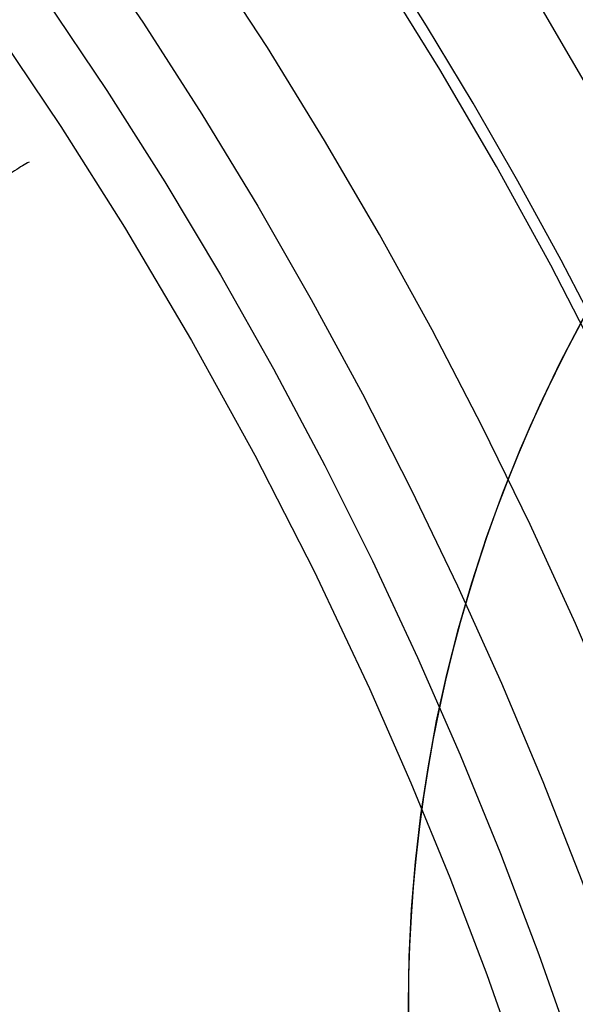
# Model space of a CAD drawing. Header units: millimetres. Extents: x -118 to 118, y -118 to 118.
# Tile 62 of 68: x 83 to 96, y 34 to 57. Entities that reach past the tile are written whole.
import ezdxf

# ---------------------------------------------------------------- set-up
doc = ezdxf.new("R2010")
doc.units = ezdxf.units.MM
doc.header["$MEASUREMENT"] = 0
doc.layers.add('Predefinito', color=5, linetype='Continuous')

msp = doc.modelspace()

# ---------------------------------------------------------------- linework, layer by layer
at = {"layer": 'Predefinito'}
for points in [[(56.907, 82.354), (59.005, 80.864), (61.069, 79.317), (63.095, 77.715), (65.082, 76.059), (67.026, 74.351), (68.927, 72.592), (70.783, 70.784), (72.591, 68.928), (74.351, 67.026), (76.059, 65.081), (77.715, 63.094), (79.317, 61.069), (80.864, 59.006), (82.354, 56.908), (83.786, 54.777), (85.312, 52.369)], [(108.5, 0), (108.458, 2.664), (108.35, 5.331), (108.175, 8.001), (107.933, 10.674), (107.627, 13.33), (107.256, 15.981), (106.82, 18.626), (106.319, 21.265), (105.755, 23.888), (105.129, 26.495), (104.439, 29.087), (103.687, 31.666), (102.872, 34.227), (101.997, 36.764), (101.061, 39.278), (100.065, 41.767), (99.006, 44.24), (97.889, 46.68), (96.715, 49.087), (95.483, 51.461), (94.186, 53.817), (92.835, 56.132), (91.429, 58.406)], [(92.085, 33.824), (92.104, 34.959), (92.16, 36.092), (92.254, 37.222), (92.386, 38.349), (92.555, 39.471), (92.761, 40.586), (93.004, 41.695), (93.284, 42.794), (93.6, 43.883), (93.952, 44.962), (94.34, 46.028), (94.763, 47.081), (95.22, 48.119), (95.712, 49.141), (96.238, 50.146), (96.796, 51.134), (97.388, 52.102), (98.011, 53.05), (98.665, 53.977), (99.349, 54.881)], [(96.257, 50.181), (95.922, 49.553), (95.601, 48.917), (95.292, 48.274), (94.997, 47.624), (94.715, 46.967), (94.447, 46.305), (94.192, 45.636), (93.952, 44.962), (93.726, 44.283), (93.514, 43.6), (93.316, 42.912), (93.133, 42.221), (92.965, 41.528), (92.811, 40.831), (92.672, 40.132), (92.548, 39.432), (92.439, 38.73), (92.344, 38.028), (92.265, 37.326), (92.2, 36.623), (92.149, 35.921), (92.113, 35.221), (92.092, 34.522), (92.085, 33.824)], [(91.159, 41.36), (92.147, 39.11), (93.075, 36.847), (93.959, 34.532), (94.78, 32.208), (95.54, 29.878), (96.238, 27.544), (96.876, 25.209), (97.454, 22.874), (97.972, 20.542), (98.432, 18.215), (98.833, 15.895), (99.177, 13.584), (99.465, 11.283), (99.698, 8.995), (99.877, 6.721), (100.003, 4.463), (100.078, 2.222), (100.103, 0)], [(92.104, 32.665), (92.085, 33.824)]]:
    msp.add_lwpolyline(points, dxfattribs=at)
at = {"layer": 'Predefinito', "extrusion": (0.779205, -0.620109, 0.091133)}
msp.add_lwpolyline([(100.392, -145.967), (100.353, -145.875), (100.311, -145.784), (100.268, -145.693), (100.222, -145.602), (100.174, -145.513), (100.124, -145.425), (100.071, -145.337), (100.016, -145.251), (99.959, -145.165), (99.9, -145.081), (99.839, -144.999), (99.776, -144.917), (99.711, -144.837), (99.644, -144.759), (99.575, -144.682), (99.505, -144.607), (99.432, -144.534), (99.358, -144.462), (99.282, -144.393), (99.205, -144.325), (99.127, -144.259), (99.047, -144.196), (98.965, -144.134), (98.883, -144.074), (98.799, -144.017), (98.714, -143.962), (98.629, -143.908), (98.542, -143.858), (98.454, -143.809), (98.366, -143.762), (98.277, -143.718), (98.188, -143.676), (98.098, -143.637), (98.006, -143.599), (97.913, -143.563), (97.819, -143.529), (97.724, -143.497), (97.628, -143.467), (97.531, -143.44), (97.433, -143.415), (97.334, -143.392), (97.235, -143.371), (97.135, -143.353), (97.034, -143.337), (96.933, -143.324), (96.831, -143.313), (96.729, -143.304), (96.627, -143.298), (96.525, -143.295), (96.422, -143.293), (96.32, -143.295), (96.218, -143.298), (96.116, -143.305), (96.015, -143.313), (95.913, -143.325), (95.813, -143.338), (95.713, -143.354), (95.613, -143.373), (95.514, -143.393), (95.417, -143.416), (95.32, -143.441), (95.224, -143.469), (95.129, -143.499), (95.035, -143.53)], dxfattribs=at)
at = {"layer": 'Predefinito', "extrusion": (0.715139, -0.681767, 0.154176)}
msp.add_lwpolyline([(96.325, -148.486), (96.284, -148.393), (96.241, -148.301), (96.196, -148.21), (96.149, -148.119), (96.099, -148.029), (96.047, -147.94), (95.993, -147.853), (95.936, -147.766), (95.878, -147.681), (95.818, -147.596), (95.755, -147.514), (95.691, -147.432), (95.625, -147.353), (95.556, -147.274), (95.486, -147.198), (95.415, -147.123), (95.341, -147.05), (95.266, -146.978), (95.189, -146.909), (95.111, -146.841), (95.032, -146.776), (94.951, -146.712), (94.869, -146.651), (94.786, -146.591), (94.701, -146.534), (94.616, -146.479), (94.529, -146.426), (94.442, -146.375), (94.354, -146.326), (94.265, -146.28), (94.176, -146.236), (94.086, -146.194), (93.995, -146.154), (93.903, -146.116), (93.809, -146.08), (93.715, -146.046), (93.619, -146.014), (93.522, -145.984), (93.424, -145.956), (93.326, -145.931), (93.226, -145.908), (93.126, -145.887), (93.025, -145.868), (92.923, -145.852), (92.821, -145.838), (92.719, -145.826), (92.616, -145.817), (92.513, -145.81), (92.409, -145.806), (92.306, -145.804), (92.202, -145.805), (92.099, -145.808), (91.996, -145.813), (91.893, -145.821), (91.79, -145.832), (91.688, -145.844), (91.586, -145.859), (91.485, -145.877), (91.384, -145.897), (91.284, -145.919), (91.185, -145.943), (91.087, -145.97), (90.99, -145.999), (90.893, -146.03)], dxfattribs=at)
at = {"layer": 'Predefinito', "extrusion": (1, 0, 0)}
msp.add_lwpolyline([(33.824, 0), (33.824, -100.001)], dxfattribs=at)
at = {"layer": 'Predefinito'}
for points in [[(84.31, 59.371, -141.395), (85.76, 57.236, -141.397), (87.153, 55.069, -141.4), (88.489, 52.87, -141.402), (89.767, 50.643, -141.405), (90.988, 48.39, -141.407), (92.151, 46.111, -141.41), (93.257, 43.81, -141.412), (94.306, 41.486, -141.413), (95.297, 39.14, -141.414), (96.23, 36.775, -141.415), (97.106, 34.392, -141.415), (97.925, 31.993, -141.415)], [(103.307, 33.797, -153.679), (102.62, 35.835, -153.679), (101.895, 37.86, -153.679), (101.13, 39.87, -153.679), (100.326, 41.865, -153.679), (99.483, 43.844, -153.679), (98.602, 45.805, -153.679), (97.683, 47.749, -153.679), (96.726, 49.674, -153.679), (95.731, 51.58, -153.679), (94.699, 53.465, -153.679), (93.629, 55.329, -153.679), (92.522, 57.172, -153.679), (91.379, 58.991, -153.679)], [(99.821, 33.204, -143.679), (98.972, 35.664, -143.679), (98.064, 38.102, -143.679), (97.098, 40.517, -143.679), (96.073, 42.909, -143.679), (94.99, 45.274, -143.679), (93.849, 47.611, -143.679), (92.652, 49.92, -143.679), (91.397, 52.198, -143.679), (90.086, 54.443, -143.679), (88.719, 56.655, -143.679), (87.296, 58.831, -143.679)], [(83.401, 57.848, -145), (84.888, 55.636, -145.001), (86.274, 53.453, -145.003), (87.602, 51.234, -145.006), (88.869, 48.988, -145.009), (90.093, 46.681, -145.012), (91.227, 44.406, -145.015), (92.303, 42.104, -145.018), (93.323, 39.776, -145.02), (94.284, 37.423, -145.022), (95.201, 35.012, -145.024), (96.057, 32.579, -145.026)], [(111.338, 0.012, -161), (111.294, 2.752, -161), (111.182, 5.491, -161), (111.003, 8.227, -161), (110.756, 10.96, -161), (110.442, 13.686, -161), (110.062, 16.406, -161), (109.615, 19.116, -161), (109.104, 21.815, -161), (108.527, 24.502, -161), (107.885, 27.175, -161), (107.179, 29.832, -161), (106.41, 32.472, -161), (105.576, 35.092, -161), (104.68, 37.692, -161), (103.722, 40.269, -161), (102.701, 42.823, -161), (101.617, 45.353, -161), (100.472, 47.856, -161), (99.265, 50.33, -161), (97.998, 52.773, -161), (96.672, 55.183, -161), (95.285, 57.559, -161)], [(85.312, 52.369, -141.252), (86.912, 49.668, -141.252), (88.42, 46.93, -141.252), (89.836, 44.159, -141.252), (91.159, 41.36, -141.252)], [(96.238, 50.147, -99.999), (95.905, 49.52, -99.999), (95.586, 48.886, -99.999), (95.28, 48.247, -99.999), (94.987, 47.6, -99.999), (94.708, 46.949, -99.999), (94.442, 46.293, -99.999), (94.191, 45.631, -99.999), (93.953, 44.964, -99.999), (93.728, 44.291, -100), (93.518, 43.614, -100), (93.322, 42.933, -100), (93.14, 42.248, -100), (92.972, 41.558, -100), (92.819, 40.866, -100), (92.68, 40.17, -100), (92.555, 39.472, -100), (92.445, 38.772, -100), (92.35, 38.069, -100), (92.269, 37.365, -100), (92.203, 36.659, -100), (92.151, 35.951, -100), (92.114, 35.243, -100), (92.092, 34.534, -100.001), (92.085, 33.824, -100.001)], [(92.085, 33.824, -100.001), (92.091, 33.191, -100.001)]]:
    msp.add_polyline3d(points, dxfattribs=at)

doc.saveas('drawing.dxf')
